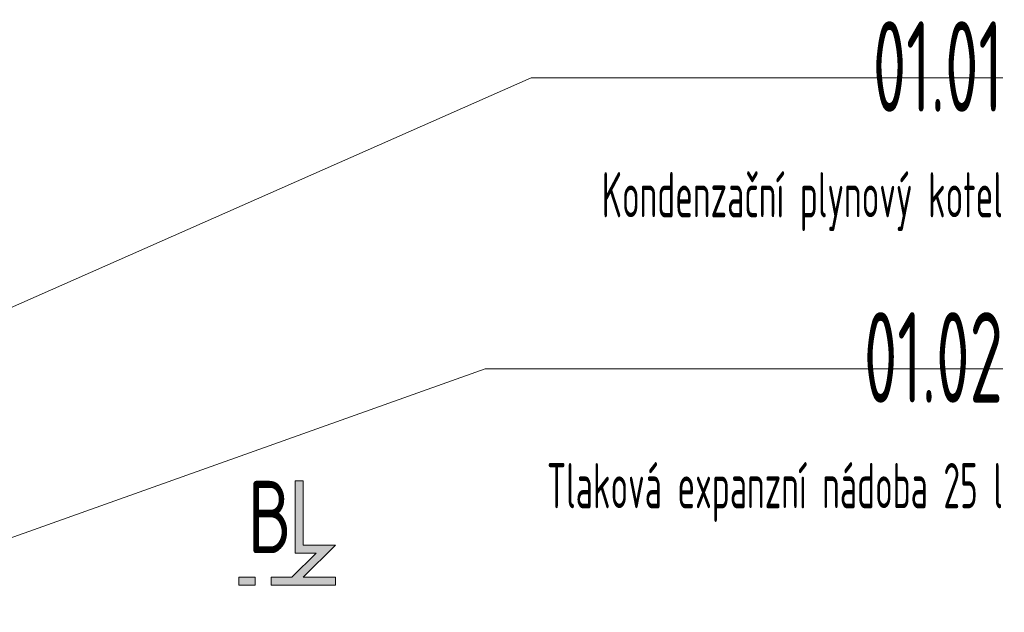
# Model space of a CAD drawing. Header units: millimetres. Extents: x 17747 to 112039, y -74980 to 446921.
# Tile 226 of 256: x 56137 to 58856, y 182710 to 184347. Entities that reach past the tile are written whole.
import ezdxf
from ezdxf.enums import TextEntityAlignment as Align

# ---------------------------------------------------------------- set-up
doc = ezdxf.new("R2010")
doc.units = ezdxf.units.MM
doc.layers.add('JS_VYT_POPIS - OBECNĚ', color=7, linetype='Continuous', lineweight=5)
doc.layers.add('VZT_50 POPIS - OBECNE', color=7, linetype='Continuous', lineweight=5)
doc.styles.add('EVORA_125', font='isocp.shx', dxfattribs={"width": 0.6, "height": 125})
doc.styles.add('VZT_POPIS', font='isocp.shx', dxfattribs={"width": 0.6, "height": 125})

msp = doc.modelspace()

# ---------------------------------------------------------------- hatches: boundary and pattern name
at = {"layer": 'VZT_50 POPIS - OBECNE'}
h = msp.add_hatch(color=256, dxfattribs=at)
h.dxf.hatch_style = 1
h.paths.add_polyline_path([(57008.9, 182895.2), (56920, 182895.2), (56920, 183073), (56897.8, 183073), (56897.8, 182873), (56955.2, 182873), (56888.6, 182806.3), (56831.1, 182806.3), (56831.1, 182784.1), (57008.9, 182784.1), (57008.9, 182806.3), (56920, 182806.3)])
h.paths.add_polyline_path([(56786.7, 182806.3), (56742.2, 182806.3), (56742.2, 182784.1), (56786.7, 182784.1)])

# ---------------------------------------------------------------- linework, layer by layer
at = {"layer": 'JS_VYT_POPIS - OBECNĚ', "linetype": 'ByBlock'}
for points in [[(55532.9, 183295.9), (57549.1, 184186)], [(57549.1, 184186), (58852, 184186)], [(55535.6, 182709.5), (57422, 183382.5)], [(57422, 183382.5), (58852, 183382.5)]]:
    msp.add_lwpolyline(points, dxfattribs=at)
at = {"layer": 'VZT_50 POPIS - OBECNE'}
for points in [[(56920, 183073), (56897.8, 183073), (56897.8, 182873), (56955.2, 182873), (56888.6, 182806.3), (56831.1, 182806.3), (56831.1, 182784.1), (57008.9, 182784.1), (57008.9, 182806.3)], [(56920, 182806.3), (57008.9, 182895.2), (56920, 182895.2), (56920, 183073)], [(56786.7, 182806.3), (56742.2, 182806.3), (56742.2, 182784.1), (56786.7, 182784.1), (56786.7, 182806.3)], [(57008.9, 182806.3), (56920, 182806.3)]]:
    msp.add_lwpolyline(points, dxfattribs=at)

# ---------------------------------------------------------------- texts
at = {"layer": 'JS_VYT_POPIS - OBECNĚ', "char_height": 125, "attachment_point": 3, "style": 'VZT_POPIS'}
for s, insert in [('\\pt1750;{\\H2x;01.01\\P\\ptz;}Kondenzační plynový kotel', (58852, 184342.3)), ('{\\H2x;01.02\\P}Tlaková expanzní nádoba 25 l', (58852, 183538.7))]:
    msp.add_mtext(s, dxfattribs=dict(at, insert=insert))
at = {"layer": 'VZT_50 POPIS - OBECNE', "style": 'EVORA_125', "width": 0.8}
msp.add_attdef('B', text='B', height=200, dxfattribs=at).set_placement((56888.6, 182813), align=Align.BOTTOM_RIGHT)

doc.saveas('drawing.dxf')
